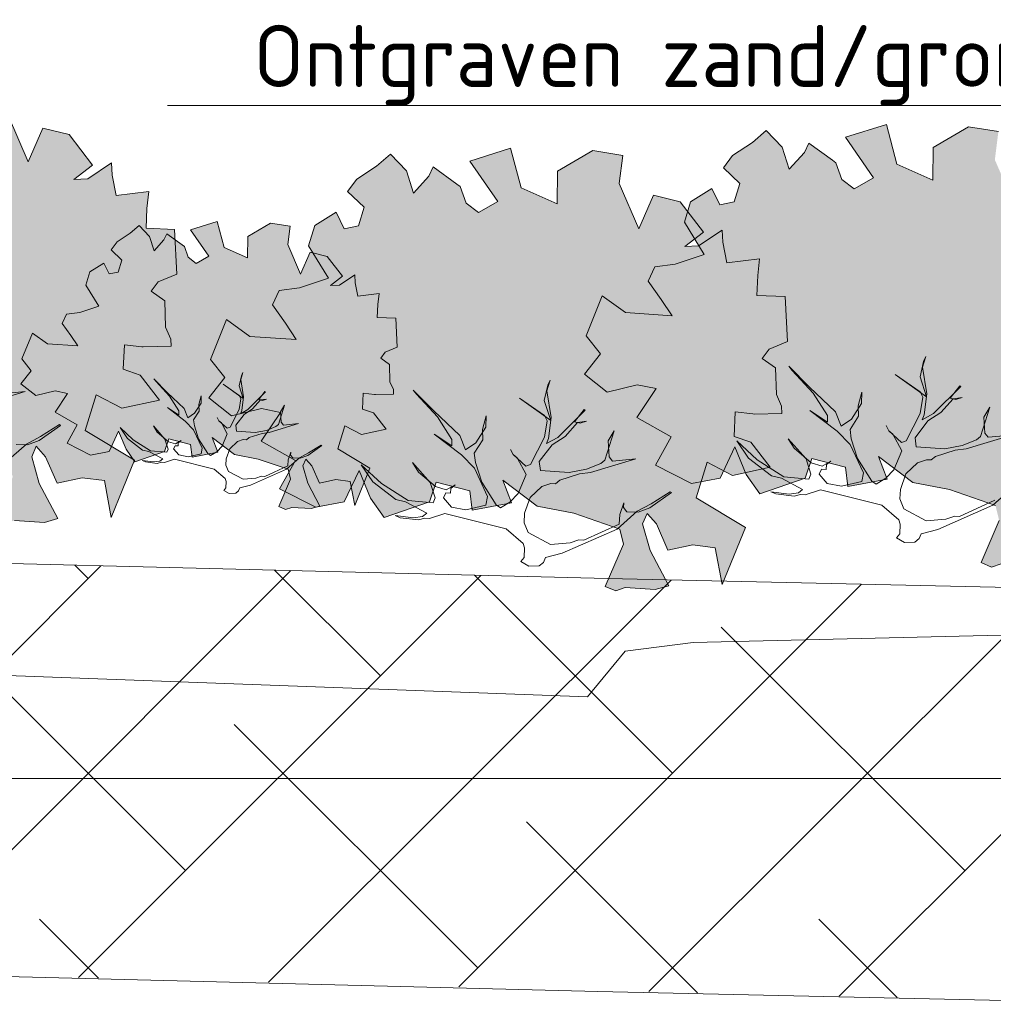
# Model space of a CAD drawing. Header units: metres. Extents: x 92403 to 95147, y 464428 to 465602.
# Tile 76 of 256: x 92437.28 to 92438.7, y 465159.54 to 465160.97. Entities that reach past the tile are written whole.
import ezdxf
from ezdxf import colors
from ezdxf.entities.mleader import LeaderData, LeaderLine
from ezdxf.math import Vec2, Vec3

# ---------------------------------------------------------------- set-up
doc = ezdxf.new("R2010")
doc.units = ezdxf.units.M
doc.linetypes.add('AL-NAP_LIJN', pattern=[15.25, 12, -1.5, 0.25, -1.5])
doc.linetypes.add('DASHED', pattern=[0.75, 0.5, -0.25])
doc.layers.get('0').update_dxf_attribs({"linetype": 'CONTINUOUS'})
for name, color, linetype, lineweight in [('B-WE-OG-HOOGTELIJN-G', 7, 'CONTINUOUS', 18), ('N-WE-GR-GRAS-A', 62, 'CONTINUOUS', 18), ('N-WE-VH-VERHARDING_FUNDERING-A-50', 252, 'CONTINUOUS', 18), ('X-XX-AL-DETAIL1-T18', 7, 'CONTINUOUS', 18), ('X-XX-AL-NAP-G', 7, 'AL-NAP_LIJN', 18), ('X-XX-AL-RMB - profiel', 7, 'CONTINUOUS', 9)]:
    doc.layers.add(name, color=color, linetype=linetype, lineweight=lineweight)
doc.layers.add('N-RO-GR-GROENSTROOK-A', color=7, linetype='CONTINUOUS', lineweight=0, true_color=0x5de817, transparency=0.7)
doc.styles.add('NLCS-ISO-M50-T18', font='NLCS-ISO.ttf', dxfattribs={"height": 0.09})

# ---------------------------------------------------------------- blocks, each defined once
blk = doc.blocks.new('_DotSmall')
at = {"const_width": 0.5}
blk.add_lwpolyline([(-0.0625, 0, 1), (0.0625, 0, 1)], format="xyb", close=True, dxfattribs=at)

msp = doc.modelspace()

# ---------------------------------------------------------------- hatches: boundary and pattern name
at = {"layer": 'N-RO-GR-GROENSTROOK-A', "transparency": 33554508}
h = msp.add_hatch(color=256, dxfattribs=at)
h.dxf.hatch_style = 1
h.paths.add_polyline_path([(92437.147598, 465160.357796), (92437.200778, 465160.347661), (92437.267655, 465160.324655), (92437.273032, 465160.30266), (92437.246688, 465160.241547), (92437.261966, 465160.234961), (92437.275726, 465160.239687), (92437.319284, 465160.236897), (92437.3387, 465160.242381), (92437.311693, 465160.293455), (92437.300723, 465160.332287), (92437.307309, 465160.347565), (92437.320898, 465160.332116), (92437.337523, 465160.294043), (92437.373907, 465160.301805), (92437.406153, 465160.297497), (92437.416192, 465160.244146), (92437.449994, 465160.327205), (92437.37846, 465160.370269), (92437.394416, 465160.422106), (92437.431561, 465160.402561), (92437.48616, 465160.414464), (92437.458032, 465160.450733), (92437.433686, 465160.459348), (92437.435176, 465160.4949), (92437.460663, 465160.491939), (92437.462728, 465160.4917), (92437.502957, 465160.492583), (92437.502723, 465160.503224), (92437.495015, 465160.520281), (92437.493765, 465160.558698), (92437.474322, 465160.572606), (92437.484514, 465160.586189), (92437.51125, 465160.597377), (92437.50799, 465160.662326), (92437.466712, 465160.664056), (92437.467922, 465160.692942), (92437.470764, 465160.717308), (92437.423186, 465160.711446), (92437.41742, 465160.74141), (92437.416336, 465160.759), (92437.382082, 465160.735951), (92437.36202, 465160.73509), (92437.389156, 465160.755819), (92437.355126, 465160.800192), (92437.316772, 465160.809655), (92437.295474, 465160.760661), (92437.266772, 465160.826677), (92437.271867, 465160.867577), (92437.228472, 465160.874633), (92437.177273, 465160.844438), (92437.176848, 465160.797057), (92437.124509, 465160.820331), (92437.109238, 465160.877928), (92437.049944, 465160.859332), (92437.090397, 465160.80068), (92437.062409, 465160.784438), (92437.044524, 465160.798282), (92437.03591, 465160.822342), (92437.03086, 465160.825958), (92436.996804, 465160.851084), (92436.990247, 465160.837349), (92436.968156, 465160.812873), (92436.958053, 465160.844852), (92436.934635, 465160.869402), (92436.914657, 465160.851908), (92436.885776, 465160.832954), (92436.872547, 465160.815178), (92436.89629, 465160.792186), (92436.888147, 465160.765423), (92436.867678, 465160.761044), (92436.855683, 465160.785115), (92436.824952, 465160.765453), (92436.815914, 465160.735979), (92436.844642, 465160.689209), (92436.802707, 465160.675254), (92436.772892, 465160.671266), (92436.763183, 465160.650593), (92436.782337, 465160.623603), (92436.797999, 465160.600164), (92436.730571, 465160.604692), (92436.696477, 465160.628903), (92436.673254, 465160.571217), (92436.693999, 465160.544946), (92436.67091, 465160.515275), (92436.703889, 465160.489277), (92436.74724, 465160.499768), (92436.775097, 465160.49428), (92436.74708, 465160.452507), (92436.796603, 465160.424114), (92436.773816, 465160.383039), (92436.826272, 465160.356356), (92436.867691, 465160.364178), (92436.889106, 465160.409763), (92436.90563, 465160.369659), (92436.925519, 465160.341591), (92436.991485, 465160.364228), (92437.001263, 465160.392754), (92437.049891, 465160.380242), (92437.053133, 465160.352086), (92437.110535, 465160.362774), (92437.097875, 465160.395776), (92437.14761, 465160.357812)])
h = msp.add_hatch(color=256, dxfattribs=at)
h.dxf.hatch_style = 1
h.paths.add_polyline_path([(92438.580003, 465160.29464), (92438.633183, 465160.284504), (92438.700061, 465160.261499), (92438.705437, 465160.239504), (92438.679094, 465160.178391), (92438.694372, 465160.171805), (92438.708132, 465160.17653), (92438.75169, 465160.17374), (92438.771105, 465160.179225), (92438.744099, 465160.230298), (92438.733128, 465160.26913), (92438.739714, 465160.284408), (92438.753304, 465160.268959), (92438.769929, 465160.230887), (92438.806313, 465160.238649), (92438.838559, 465160.234341), (92438.848598, 465160.180989), (92438.8824, 465160.264049), (92438.810866, 465160.307113), (92438.826821, 465160.358949), (92438.863967, 465160.339404), (92438.918565, 465160.351308), (92438.890438, 465160.387577), (92438.866092, 465160.396192), (92438.867582, 465160.431744), (92438.893068, 465160.428783), (92438.895133, 465160.428543), (92438.935363, 465160.429427), (92438.935129, 465160.440067), (92438.927421, 465160.457125), (92438.92617, 465160.495542), (92438.906728, 465160.50945), (92438.91692, 465160.523033), (92438.943655, 465160.53422), (92438.940396, 465160.59917), (92438.899117, 465160.6009), (92438.900328, 465160.629786), (92438.903169, 465160.654152), (92438.855591, 465160.648289), (92438.849825, 465160.678253), (92438.848742, 465160.695844), (92438.814487, 465160.672795), (92438.794426, 465160.671933), (92438.821562, 465160.692662), (92438.787532, 465160.737035), (92438.749178, 465160.746499), (92438.72788, 465160.697505), (92438.699178, 465160.763521), (92438.704273, 465160.804421), (92438.660877, 465160.811477), (92438.609679, 465160.781282), (92438.609254, 465160.733901), (92438.556915, 465160.757175), (92438.541644, 465160.814772), (92438.48235, 465160.796176), (92438.522803, 465160.737524), (92438.494815, 465160.721282), (92438.47693, 465160.735125), (92438.468316, 465160.759186), (92438.463266, 465160.762801), (92438.42921, 465160.787928), (92438.422653, 465160.774193), (92438.400562, 465160.749717), (92438.390459, 465160.781696), (92438.367041, 465160.806246), (92438.347063, 465160.788752), (92438.318181, 465160.769798), (92438.304953, 465160.752022), (92438.328696, 465160.729029), (92438.320553, 465160.702267), (92438.300084, 465160.697887), (92438.288089, 465160.721959), (92438.257357, 465160.702297), (92438.24832, 465160.672822), (92438.277048, 465160.626053), (92438.235112, 465160.612098), (92438.205298, 465160.60811), (92438.195589, 465160.587436), (92438.214743, 465160.560446), (92438.230405, 465160.537007), (92438.162977, 465160.541535), (92438.128883, 465160.565747), (92438.10566, 465160.508061), (92438.126404, 465160.48179), (92438.103315, 465160.452119), (92438.136295, 465160.426121), (92438.179646, 465160.436612), (92438.207503, 465160.431124), (92438.179485, 465160.389351), (92438.229009, 465160.360958), (92438.206222, 465160.319882), (92438.258678, 465160.293199), (92438.300096, 465160.301022), (92438.321512, 465160.346606), (92438.338036, 465160.306502), (92438.357925, 465160.278434), (92438.423891, 465160.301071), (92438.433669, 465160.329598), (92438.482297, 465160.317085), (92438.485538, 465160.288929), (92438.542941, 465160.299617), (92438.530281, 465160.33262), (92438.580016, 465160.294656)])
h = msp.add_hatch(color=256, dxfattribs=at)
h.dxf.hatch_style = 1
h.paths.add_polyline_path([(92438.034491, 465160.260207), (92438.087671, 465160.250072), (92438.154548, 465160.227066), (92438.159925, 465160.205071), (92438.133581, 465160.143958), (92438.14886, 465160.137372), (92438.16262, 465160.142098), (92438.206177, 465160.139307), (92438.225593, 465160.144792), (92438.198586, 465160.195866), (92438.187616, 465160.234697), (92438.194202, 465160.249976), (92438.207791, 465160.234526), (92438.224417, 465160.196454), (92438.2608, 465160.204216), (92438.293046, 465160.199908), (92438.303086, 465160.146557), (92438.336888, 465160.229616), (92438.265353, 465160.27268), (92438.281309, 465160.324517), (92438.318454, 465160.304972), (92438.373053, 465160.316875), (92438.344925, 465160.353144), (92438.32058, 465160.361759), (92438.32207, 465160.397311), (92438.347556, 465160.39435), (92438.349621, 465160.39411), (92438.38985, 465160.394994), (92438.389617, 465160.405635), (92438.381909, 465160.422692), (92438.380658, 465160.461109), (92438.361215, 465160.475017), (92438.371407, 465160.4886), (92438.398143, 465160.499787), (92438.394883, 465160.564737), (92438.353605, 465160.566467), (92438.354815, 465160.595353), (92438.357657, 465160.619719), (92438.310079, 465160.613857), (92438.304313, 465160.643821), (92438.30323, 465160.661411), (92438.268975, 465160.638362), (92438.248914, 465160.6375), (92438.276049, 465160.658229), (92438.242019, 465160.702602), (92438.203666, 465160.712066), (92438.182367, 465160.663072), (92438.153666, 465160.729088), (92438.158761, 465160.769988), (92438.115365, 465160.777044), (92438.064166, 465160.746849), (92438.063741, 465160.699468), (92438.011403, 465160.722742), (92437.996132, 465160.780339), (92437.936837, 465160.761743), (92437.97729, 465160.703091), (92437.949303, 465160.686849), (92437.931418, 465160.700692), (92437.922804, 465160.724753), (92437.917754, 465160.728369), (92437.883698, 465160.753495), (92437.87714, 465160.73976), (92437.855049, 465160.715284), (92437.844946, 465160.747263), (92437.821529, 465160.771813), (92437.801551, 465160.754319), (92437.772669, 465160.735365), (92437.759441, 465160.717589), (92437.783184, 465160.694597), (92437.77504, 465160.667834), (92437.754571, 465160.663455), (92437.742577, 465160.687526), (92437.711845, 465160.667864), (92437.702808, 465160.638389), (92437.731536, 465160.59162), (92437.6896, 465160.577665), (92437.659785, 465160.573677), (92437.650076, 465160.553003), (92437.669231, 465160.526014), (92437.684893, 465160.502574), (92437.617465, 465160.507102), (92437.58337, 465160.531314), (92437.560147, 465160.473628), (92437.580892, 465160.447357), (92437.557803, 465160.417686), (92437.590782, 465160.391688), (92437.634133, 465160.402179), (92437.661991, 465160.396691), (92437.633973, 465160.354918), (92437.683496, 465160.326525), (92437.66071, 465160.28545), (92437.713165, 465160.258766), (92437.754584, 465160.266589), (92437.775999, 465160.312173), (92437.792524, 465160.272069), (92437.812413, 465160.244001), (92437.878378, 465160.266638), (92437.888156, 465160.295165), (92437.936785, 465160.282653), (92437.940026, 465160.254497), (92437.997429, 465160.265184), (92437.984768, 465160.298187), (92438.034503, 465160.260223)])
h = msp.add_hatch(color=256, dxfattribs=at)
h.dxf.hatch_style = 1
h.paths.add_polyline_path([(92437.594984, 465160.335495), (92437.629562, 465160.328905), (92437.673046, 465160.313947), (92437.676542, 465160.299646), (92437.659413, 465160.25991), (92437.669347, 465160.255628), (92437.678294, 465160.258701), (92437.706615, 465160.256886), (92437.719239, 465160.260453), (92437.701679, 465160.293661), (92437.694546, 465160.318909), (92437.698829, 465160.328843), (92437.707664, 465160.318798), (92437.718474, 465160.294043), (92437.742131, 465160.29909), (92437.763097, 465160.296289), (92437.769625, 465160.2616), (92437.791603, 465160.315605), (92437.745091, 465160.343606), (92437.755466, 465160.37731), (92437.779618, 465160.364601), (92437.815118, 465160.372341), (92437.796829, 465160.395923), (92437.781, 465160.401525), (92437.781968, 465160.424641), (92437.79854, 465160.422716), (92437.799882, 465160.42256), (92437.826039, 465160.423134), (92437.825888, 465160.430053), (92437.820876, 465160.441144), (92437.820063, 465160.466122), (92437.807421, 465160.475165), (92437.814048, 465160.483997), (92437.831431, 465160.491271), (92437.829312, 465160.533501), (92437.802473, 465160.534626), (92437.80326, 465160.553408), (92437.805107, 465160.569251), (92437.774172, 465160.565439), (92437.770423, 465160.584922), (92437.769719, 465160.596359), (92437.747446, 465160.581372), (92437.734402, 465160.580812), (92437.752046, 465160.59429), (92437.72992, 465160.623142), (92437.704982, 465160.629295), (92437.691134, 465160.597439), (92437.672472, 465160.640363), (92437.675785, 465160.666956), (92437.647569, 465160.671544), (92437.614279, 465160.651911), (92437.614003, 465160.621104), (92437.579972, 465160.636236), (92437.570043, 465160.673686), (92437.53149, 465160.661595), (92437.557792, 465160.623459), (92437.539595, 465160.612899), (92437.527966, 465160.6219), (92437.522365, 465160.637544), (92437.519082, 465160.639895), (92437.496938, 465160.656232), (92437.492675, 465160.647302), (92437.478311, 465160.631387), (92437.471742, 465160.65218), (92437.456516, 465160.668142), (92437.443526, 465160.656768), (92437.424747, 465160.644444), (92437.416146, 465160.632886), (92437.431584, 465160.617936), (92437.426289, 465160.600535), (92437.41298, 465160.597688), (92437.405181, 465160.613339), (92437.385199, 465160.600555), (92437.379323, 465160.58139), (92437.398002, 465160.550981), (92437.370736, 465160.541907), (92437.35135, 465160.539314), (92437.345037, 465160.525872), (92437.357491, 465160.508323), (92437.367675, 465160.493083), (92437.323833, 465160.496027), (92437.301665, 465160.51177), (92437.286565, 465160.474262), (92437.300053, 465160.457181), (92437.285041, 465160.437889), (92437.306484, 465160.420985), (92437.334671, 465160.427806), (92437.352784, 465160.424238), (92437.334567, 465160.397077), (92437.366767, 465160.378615), (92437.351951, 465160.351908), (92437.386058, 465160.334559), (92437.412988, 465160.339645), (92437.426913, 465160.369284), (92437.437657, 465160.343208), (92437.450589, 465160.324959), (92437.49348, 465160.339677), (92437.499837, 465160.358225), (92437.531456, 465160.35009), (92437.533563, 465160.331783), (92437.570886, 465160.338732), (92437.562654, 465160.36019), (92437.594992, 465160.335506)])
at = {"layer": 'N-WE-VH-VERHARDING_FUNDERING-A-50'}
h = msp.add_hatch(dxfattribs=at)
h.set_pattern_fill('TEELAARDE', color=36, scale=0.2)
h.set_pattern_definition([(45, (0, 0), (-0.14142135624, 0.14142135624), []), (135, (0, 0), (-0.42426406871, 0.14142135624), [0.5, -0.3])])
h.paths.add_polyline_path([(92448.360369, 465160.318654), (92448.360369, 465160.188638), (92448.160369, 465160.185483), (92448.160369, 465159.715424), (92444.322317, 465159.654757), (92441.976219, 465159.547696), (92438.954113, 465159.536827), (92436.117246, 465159.606072), (92436.117246, 465159.738388), (92436.487967, 465159.745802), (92436.487967, 465159.91088), (92436.433058, 465159.91088), (92436.238058, 465160.10588), (92436.138058, 465160.10588), (92436.138058, 465160.20588), (92438.136717, 465160.155135), (92438.959699, 465160.136851), (92441.961458, 465160.147647), (92444.30389, 465160.254541), (92446.673889, 465160.292047)])

# ---------------------------------------------------------------- linework, layer by layer
at = {"layer": 'B-WE-OG-HOOGTELIJN-G', "color": 1, "linetype": 'DASHED', "ltscale": 5, "flags": 128}
msp.add_lwpolyline([(92433.057967, 465160.010594), (92435.549032, 465160.076594), (92438.107846, 465159.983594), (92438.162334, 465160.049594), (92438.261355, 465160.062594), (92439.351155, 465160.087594), (92440.520369, 465160.114594)], dxfattribs=at)
at = {"layer": 'N-WE-GR-GRAS-A', "flags": 128}
msp.add_lwpolyline([(92436.132432, 465160.20588), (92438.136717, 465160.155135), (92438.959699, 465160.136851), (92441.961458, 465160.147647), (92444.30389, 465160.254541), (92446.673889, 465160.292047), (92448.360369, 465160.318654)], dxfattribs=at)
at = {"layer": 'X-XX-AL-NAP-G', "color": 142, "flags": 128}
msp.add_lwpolyline([(92456.280853, 465159.864594), (92424.856294, 465159.864594)], dxfattribs=at)
at = {"layer": 'X-XX-AL-RMB - profiel', "color": 251}
for points in [[(92437.275726, 465160.239687), (92437.319284, 465160.236897), (92437.3387, 465160.242381), (92437.311693, 465160.293455), (92437.300723, 465160.332287), (92437.307309, 465160.347565), (92437.320898, 465160.332116), (92437.337523, 465160.294043), (92437.373907, 465160.301805), (92437.406153, 465160.297497), (92437.416192, 465160.244146), (92437.449994, 465160.327205), (92437.37846, 465160.370269), (92437.394416, 465160.422106), (92437.431561, 465160.402561), (92437.48616, 465160.414464), (92437.458032, 465160.450733), (92437.433686, 465160.459348), (92437.435176, 465160.4949), (92437.460663, 465160.491939), (92437.462728, 465160.4917), (92437.502957, 465160.492583), (92437.502723, 465160.503224), (92437.495015, 465160.520281), (92437.493765, 465160.558698), (92437.474322, 465160.572606), (92437.484514, 465160.586189), (92437.51125, 465160.597377), (92437.50799, 465160.662326), (92437.466712, 465160.664056), (92437.467922, 465160.692942), (92437.470764, 465160.717308), (92437.423186, 465160.711446), (92437.41742, 465160.74141), (92437.416336, 465160.759), (92437.382082, 465160.735951), (92437.36202, 465160.73509), (92437.389156, 465160.755819), (92437.355126, 465160.800192), (92437.316772, 465160.809655), (92437.295474, 465160.760661), (92437.266772, 465160.826677)], [(92438.704273, 465160.804421), (92438.660877, 465160.811477), (92438.609679, 465160.781282), (92438.609254, 465160.733901), (92438.556915, 465160.757175), (92438.541644, 465160.814772), (92438.48235, 465160.796176), (92438.522803, 465160.737524), (92438.494815, 465160.721282), (92438.47693, 465160.735125), (92438.468316, 465160.759186), (92438.463266, 465160.762801), (92438.42921, 465160.787928), (92438.422653, 465160.774193), (92438.400562, 465160.749717), (92438.390459, 465160.781696), (92438.367041, 465160.806246), (92438.347063, 465160.788752), (92438.318181, 465160.769798), (92438.304953, 465160.752022), (92438.328696, 465160.729029), (92438.320553, 465160.702267), (92438.300084, 465160.697887), (92438.288089, 465160.721959), (92438.257357, 465160.702297), (92438.24832, 465160.672822), (92438.277048, 465160.626053), (92438.235112, 465160.612098), (92438.205298, 465160.60811), (92438.195589, 465160.587436), (92438.214743, 465160.560446), (92438.230405, 465160.537007), (92438.162977, 465160.541535), (92438.128883, 465160.565747), (92438.10566, 465160.508061), (92438.126404, 465160.48179), (92438.103315, 465160.452119), (92438.136295, 465160.426121), (92438.179646, 465160.436612), (92438.207503, 465160.431124), (92438.179485, 465160.389351), (92438.229009, 465160.360958), (92438.206222, 465160.319882), (92438.258678, 465160.293199), (92438.300096, 465160.301022), (92438.321512, 465160.346606), (92438.338036, 465160.306502), (92438.357925, 465160.278434), (92438.423891, 465160.301071), (92438.433669, 465160.329598), (92438.482297, 465160.317085), (92438.485538, 465160.288929), (92438.542941, 465160.299617), (92438.530281, 465160.33262), (92438.580016, 465160.294656), (92438.580003, 465160.29464), (92438.633183, 465160.284504), (92438.700061, 465160.261499)], [(92438.556394, 465160.214252), (92438.561038, 465160.220335), (92438.56192, 465160.234103), (92438.559679, 465160.240628), (92438.534987, 465160.261883), (92438.446016, 465160.284066), (92438.423761, 465160.276984), (92438.416877, 465160.277425), (92438.407672, 465160.274824), (92438.381296, 465160.278109), (92438.374052, 465160.281232), (92438.400427, 465160.277947), (92438.413835, 465160.279747), (92438.42, 465160.284669), (92438.389143, 465160.301002), (92438.375015, 465160.304566), (92438.341557, 465160.330104), (92438.32455, 465160.355122), (92438.354165, 465160.327702), (92438.392985, 465160.302883), (92438.428927, 465160.299517), (92438.43205, 465160.306761), (92438.424968, 465160.329015), (92438.399195, 465160.358316), (92438.407879, 465160.344466), (92438.432571, 465160.323211), (92438.44822, 465160.318486), (92438.460909, 465160.325649), (92438.454745, 465160.320727), (92438.454304, 465160.313843), (92438.447419, 465160.314284), (92438.444297, 465160.30704), (92438.455662, 465160.29355), (92438.476674, 465160.289546), (92438.505813, 465160.296187), (92438.508215, 465160.308794), (92438.489048, 465160.349901), (92438.470079, 465160.369195), (92438.430538, 465160.399377), (92438.456032, 465160.382324), (92438.456113, 465160.39189), (92438.435344, 465160.424592), (92438.405009, 465160.457375), (92438.400087, 465160.463539), (92438.430061, 465160.433437), (92438.467641, 465160.397532), (92438.475883, 465160.376798), (92438.490894, 465160.387003), (92438.505625, 465160.409455), (92438.506147, 465160.425905), (92438.500621, 465160.406053), (92438.50126, 465160.391125), (92438.48885, 465160.371714), (92438.490651, 465160.358306), (92438.499973, 465160.329528), (92438.520742, 465160.296826), (92438.526826, 465160.292182), (92438.540674, 465160.300866), (92438.552643, 465160.313392), (92438.563973, 465160.340847), (92438.551167, 465160.365063), (92438.545084, 465160.369707), (92438.541323, 465160.377392), (92438.545084, 465160.369707), (92438.563694, 465160.353095), (92438.570218, 465160.355336), (92438.590834, 465160.394957), (92438.594479, 465160.418651), (92438.590718, 465160.426336), (92438.554579, 465160.451515), (92438.599843, 465160.419371), (92438.59052, 465160.44815), (92438.595686, 465160.470683), (92438.598808, 465160.477926), (92438.594084, 465160.462277), (92438.600644, 465160.423574), (92438.596558, 465160.392995), (92438.593435, 465160.385752), (92438.609966, 465160.394795), (92438.649715, 465160.434255), (92438.648194, 465160.435416), (92438.634263, 465160.417166), (92438.642668, 465160.415564), (92438.651874, 465160.418165), (92438.638466, 465160.416365), (92438.620693, 465160.396235), (92438.60184, 465160.38415), (92438.583266, 465160.359817), (92438.585066, 465160.346409), (92438.626371, 465160.343763), (92438.651666, 465160.348523), (92438.6724, 465160.356766), (92438.678564, 465160.361688), (92438.691937, 465160.404432), (92438.68301, 465160.389584), (92438.684728, 465160.36661), (92438.689651, 465160.360446), (92438.723351, 465160.363604), (92438.657749, 465160.343879), (92438.64166, 465160.34172), (92438.612881, 465160.332397), (92438.606717, 465160.327475), (92438.599833, 465160.327916), (92438.586785, 465160.323435), (92438.569813, 465160.307507), (92438.561966, 465160.284614), (92438.561083, 465160.270846), (92438.567086, 465160.256637), (92438.599463, 465160.239142), (92438.627801, 465160.241581), (92438.640849, 465160.246062), (92438.647733, 465160.245621), (92438.699207, 465160.268909)], [(92437.579634, 465160.283227), (92437.582653, 465160.287183), (92437.583227, 465160.296135), (92437.58177, 465160.300377), (92437.565714, 465160.314197), (92437.507865, 465160.32862), (92437.493395, 465160.324016), (92437.488919, 465160.324302), (92437.482934, 465160.322611), (92437.465784, 465160.324747), (92437.461074, 465160.326778), (92437.478224, 465160.324642), (92437.486941, 465160.325812), (92437.49095, 465160.329013), (92437.470886, 465160.339632), (92437.4617, 465160.341949), (92437.439946, 465160.358555), (92437.428888, 465160.374821), (92437.448144, 465160.356992), (92437.473385, 465160.340855), (92437.496754, 465160.338667), (92437.498784, 465160.343376), (92437.49418, 465160.357846), (92437.477422, 465160.376898), (92437.483069, 465160.367893), (92437.499124, 465160.354072), (92437.509299, 465160.351001), (92437.517549, 465160.355658), (92437.513541, 465160.352457), (92437.513254, 465160.347981), (92437.508778, 465160.348268), (92437.506748, 465160.343558), (92437.514137, 465160.334787), (92437.5278, 465160.332183), (92437.546746, 465160.336501), (92437.548308, 465160.344698), (92437.535845, 465160.371426), (92437.523511, 465160.383971), (92437.497802, 465160.403596), (92437.514378, 465160.392508), (92437.51443, 465160.398728), (92437.500927, 465160.41999), (92437.481203, 465160.441306), (92437.478002, 465160.445314), (92437.497492, 465160.425742), (92437.521926, 465160.402396), (92437.527285, 465160.388915), (92437.537045, 465160.39555), (92437.546623, 465160.410149), (92437.546962, 465160.420844), (92437.54337, 465160.407937), (92437.543785, 465160.39823), (92437.535716, 465160.385609), (92437.536887, 465160.376891), (92437.542948, 465160.35818), (92437.556452, 465160.336917), (92437.560408, 465160.333898), (92437.569412, 465160.339544), (92437.577194, 465160.347688), (92437.584561, 465160.36554), (92437.576235, 465160.381285), (92437.57228, 465160.384304), (92437.569834, 465160.389301), (92437.57228, 465160.384304), (92437.58438, 465160.373503), (92437.588622, 465160.37496), (92437.602027, 465160.400722), (92437.604396, 465160.416128), (92437.601951, 465160.421125), (92437.578453, 465160.437496), (92437.607884, 465160.416596), (92437.601822, 465160.435308), (92437.605181, 465160.449959), (92437.607211, 465160.454669), (92437.604139, 465160.444494), (92437.608405, 465160.419328), (92437.605748, 465160.399446), (92437.603718, 465160.394736), (92437.614466, 465160.400617), (92437.640311, 465160.426274), (92437.639322, 465160.427028), (92437.630264, 465160.415162), (92437.635729, 465160.414121), (92437.641714, 465160.415812), (92437.632997, 465160.414642), (92437.62144, 465160.401553), (92437.609183, 465160.393695), (92437.597106, 465160.377874), (92437.598276, 465160.369156), (92437.625132, 465160.367435), (92437.64158, 465160.37053), (92437.65506, 465160.37589), (92437.659069, 465160.37909), (92437.667763, 465160.406883), (92437.661959, 465160.397228), (92437.663076, 465160.382291), (92437.666277, 465160.378283), (92437.688189, 465160.380336), (92437.645535, 465160.367511), (92437.635073, 465160.366107), (92437.616362, 465160.360046), (92437.612353, 465160.356845), (92437.607877, 465160.357132), (92437.599393, 465160.354218), (92437.588358, 465160.343862), (92437.583256, 465160.328977), (92437.582682, 465160.320024), (92437.586585, 465160.310786), (92437.607637, 465160.299411), (92437.626062, 465160.300996), (92437.634546, 465160.30391), (92437.639022, 465160.303623), (92437.67249, 465160.318766), (92437.673064, 465160.327718), (92437.67689, 465160.338882), (92437.676604, 465160.334406), (92437.679804, 465160.330397), (92437.6905, 465160.330058), (92437.701482, 465160.334195), (92437.721757, 465160.348454), (92437.720768, 465160.349209), (92437.702758, 465160.337916), (92437.689511, 465160.330813), (92437.67046, 465160.314056), (92437.618514, 465160.291108), (92437.603056, 465160.287258), (92437.601025, 465160.282548), (92437.597017, 465160.279348), (92437.587311, 465160.278932), (92437.579634, 465160.283227)], [(92438.010882, 465160.179819), (92438.015526, 465160.185903), (92438.016408, 465160.19967), (92438.014167, 465160.206195), (92437.989474, 465160.22745), (92437.900503, 465160.249633), (92437.878249, 465160.242551), (92437.871365, 465160.242992), (92437.862159, 465160.240391), (92437.835783, 465160.243676), (92437.828539, 465160.246799), (92437.854915, 465160.243514), (92437.868323, 465160.245314), (92437.874487, 465160.250236), (92437.84363, 465160.266569), (92437.829502, 465160.270133), (92437.796045, 465160.295671), (92437.779037, 465160.320689), (92437.808652, 465160.293269), (92437.847473, 465160.26845), (92437.883414, 465160.265084), (92437.886537, 465160.272328), (92437.879455, 465160.294582), (92437.853683, 465160.323883), (92437.862366, 465160.310033), (92437.887059, 465160.288778), (92437.902708, 465160.284053), (92437.915396, 465160.291216), (92437.909232, 465160.286294), (92437.908791, 465160.27941), (92437.901907, 465160.279851), (92437.898785, 465160.272607), (92437.91015, 465160.259118), (92437.931162, 465160.255113), (92437.960301, 465160.261754), (92437.962703, 465160.274361), (92437.943536, 465160.315468), (92437.924567, 465160.334762), (92437.885026, 465160.364944), (92437.91052, 465160.347891), (92437.9106, 465160.357457), (92437.889832, 465160.390159), (92437.859497, 465160.422942), (92437.854575, 465160.429106), (92437.884549, 465160.399005), (92437.922128, 465160.363099), (92437.930371, 465160.342365), (92437.945381, 465160.35257), (92437.960112, 465160.375022), (92437.960634, 465160.391472), (92437.955109, 465160.371621), (92437.955748, 465160.356692), (92437.943338, 465160.337281), (92437.945138, 465160.323873), (92437.95446, 465160.295095), (92437.97523, 465160.262393), (92437.981313, 465160.257749), (92437.995162, 465160.266433), (92438.007131, 465160.27896), (92438.01846, 465160.306415), (92438.005655, 465160.330631), (92437.999572, 465160.335274), (92437.99581, 465160.342959), (92437.999572, 465160.335274), (92438.018181, 465160.318662), (92438.024706, 465160.320903), (92438.045322, 465160.360524), (92438.048967, 465160.384218), (92438.045205, 465160.391904), (92438.009066, 465160.417082), (92438.05433, 465160.384938), (92438.045008, 465160.413717), (92438.050173, 465160.43625), (92438.053296, 465160.443494), (92438.048571, 465160.427844), (92438.055131, 465160.389141), (92438.051045, 465160.358562), (92438.047923, 465160.351319), (92438.064454, 465160.360363), (92438.104202, 465160.399822), (92438.102681, 465160.400983), (92438.088751, 465160.382733), (92438.097156, 465160.381131), (92438.106361, 465160.383732), (92438.092953, 465160.381932), (92438.07518, 465160.361802), (92438.056328, 465160.349717), (92438.037754, 465160.325384), (92438.039554, 465160.311976), (92438.080858, 465160.30933), (92438.106154, 465160.31409), (92438.126887, 465160.322333), (92438.133052, 465160.327255), (92438.146424, 465160.369999), (92438.137497, 465160.355151), (92438.139216, 465160.332177), (92438.144138, 465160.326014), (92438.177839, 465160.329171), (92438.112237, 465160.309446), (92438.096147, 465160.307287), (92438.067369, 465160.297965), (92438.061205, 465160.293042), (92438.05432, 465160.293483), (92438.041272, 465160.289002), (92438.0243, 465160.273074), (92438.016453, 465160.250181), (92438.015571, 465160.236413), (92438.021573, 465160.222204), (92438.053951, 465160.204709), (92438.082288, 465160.207148), (92438.095337, 465160.211629), (92438.10222, 465160.211188), (92438.153694, 465160.234477), (92438.154576, 465160.248245), (92438.160461, 465160.265415), (92438.16002, 465160.258531), (92438.164943, 465160.252366), (92438.181393, 465160.251845), (92438.198284, 465160.258207), (92438.229465, 465160.280137), (92438.227944, 465160.281297), (92438.200245, 465160.263929), (92438.179872, 465160.253006), (92438.150572, 465160.227233), (92438.070679, 465160.19194), (92438.046905, 465160.186019), (92438.043782, 465160.178775), (92438.037618, 465160.173852), (92438.022689, 465160.173214), (92438.010882, 465160.179819)], [(92437.257245, 465160.423603), (92437.290945, 465160.426761), (92437.225343, 465160.407036)], [(92437.27805, 465160.349956), (92437.2945, 465160.349434), (92437.31139, 465160.355796), (92437.342572, 465160.377726), (92437.341051, 465160.378887), (92437.313352, 465160.361519), (92437.292979, 465160.350595), (92437.263678, 465160.324822)], [(92438.725384, 465160.287438), (92438.696084, 465160.261666), (92438.616192, 465160.226373), (92438.592417, 465160.220452), (92438.589295, 465160.213208), (92438.58313, 465160.208285), (92438.568201, 465160.207647), (92438.556394, 465160.214252)], [(92438.705437, 465160.239504), (92438.679094, 465160.178391), (92438.694372, 465160.171805), (92438.708132, 465160.17653)]]:
    msp.add_lwpolyline(points, dxfattribs=at)
for points in [[(92438.034491, 465160.260207), (92438.087671, 465160.250072), (92438.154548, 465160.227066), (92438.159925, 465160.205071), (92438.133581, 465160.143958), (92438.14886, 465160.137372), (92438.16262, 465160.142098), (92438.206177, 465160.139307), (92438.225593, 465160.144792), (92438.198586, 465160.195866), (92438.187616, 465160.234697), (92438.194202, 465160.249976), (92438.207791, 465160.234526), (92438.224417, 465160.196454), (92438.2608, 465160.204216), (92438.293046, 465160.199908), (92438.303086, 465160.146557), (92438.336888, 465160.229616), (92438.265353, 465160.27268), (92438.281309, 465160.324517), (92438.318454, 465160.304972), (92438.373053, 465160.316875), (92438.344925, 465160.353144), (92438.32058, 465160.361759), (92438.32207, 465160.397311), (92438.347556, 465160.39435), (92438.349621, 465160.39411), (92438.38985, 465160.394994), (92438.389617, 465160.405635), (92438.381909, 465160.422692), (92438.380658, 465160.461109), (92438.361215, 465160.475017), (92438.371407, 465160.4886), (92438.398143, 465160.499787), (92438.394883, 465160.564737), (92438.353605, 465160.566467), (92438.354815, 465160.595353), (92438.357657, 465160.619719), (92438.310079, 465160.613857), (92438.304313, 465160.643821), (92438.30323, 465160.661411), (92438.268975, 465160.638362), (92438.248914, 465160.6375), (92438.276049, 465160.658229), (92438.242019, 465160.702602), (92438.203666, 465160.712066), (92438.182367, 465160.663072), (92438.153666, 465160.729088), (92438.158761, 465160.769988), (92438.115365, 465160.777044), (92438.064166, 465160.746849), (92438.063741, 465160.699468), (92438.011403, 465160.722742), (92437.996132, 465160.780339), (92437.936837, 465160.761743), (92437.97729, 465160.703091), (92437.949303, 465160.686849), (92437.931418, 465160.700692), (92437.922804, 465160.724753), (92437.917754, 465160.728369), (92437.883698, 465160.753495), (92437.87714, 465160.73976), (92437.855049, 465160.715284), (92437.844946, 465160.747263), (92437.821529, 465160.771813), (92437.801551, 465160.754319), (92437.772669, 465160.735365), (92437.759441, 465160.717589), (92437.783184, 465160.694597), (92437.77504, 465160.667834), (92437.754571, 465160.663455), (92437.742577, 465160.687526), (92437.711845, 465160.667864), (92437.702808, 465160.638389), (92437.731536, 465160.59162), (92437.6896, 465160.577665), (92437.659785, 465160.573677), (92437.650076, 465160.553003), (92437.669231, 465160.526014), (92437.684893, 465160.502574), (92437.617465, 465160.507102), (92437.58337, 465160.531314), (92437.560147, 465160.473628), (92437.580892, 465160.447357), (92437.557803, 465160.417686), (92437.590782, 465160.391688), (92437.634133, 465160.402179), (92437.661991, 465160.396691), (92437.633973, 465160.354918), (92437.683496, 465160.326525), (92437.66071, 465160.28545), (92437.713165, 465160.258766), (92437.754584, 465160.266589), (92437.775999, 465160.312173), (92437.792524, 465160.272069), (92437.812413, 465160.244001), (92437.878378, 465160.266638), (92437.888156, 465160.295165), (92437.936785, 465160.282653), (92437.940026, 465160.254497), (92437.997429, 465160.265184), (92437.984768, 465160.298187), (92438.034503, 465160.260223)], [(92437.594984, 465160.335495), (92437.629562, 465160.328905), (92437.673046, 465160.313947), (92437.676542, 465160.299646), (92437.659413, 465160.25991), (92437.669347, 465160.255628), (92437.678294, 465160.258701), (92437.706615, 465160.256886), (92437.719239, 465160.260453), (92437.701679, 465160.293661), (92437.694546, 465160.318909), (92437.698829, 465160.328843), (92437.707664, 465160.318798), (92437.718474, 465160.294043), (92437.742131, 465160.29909), (92437.763097, 465160.296289), (92437.769625, 465160.2616), (92437.791603, 465160.315605), (92437.745091, 465160.343606), (92437.755466, 465160.37731), (92437.779618, 465160.364601), (92437.815118, 465160.372341), (92437.796829, 465160.395923), (92437.781, 465160.401525), (92437.781968, 465160.424641), (92437.79854, 465160.422716), (92437.799882, 465160.42256), (92437.826039, 465160.423134), (92437.825888, 465160.430053), (92437.820876, 465160.441144), (92437.820063, 465160.466122), (92437.807421, 465160.475165), (92437.814048, 465160.483997), (92437.831431, 465160.491271), (92437.829312, 465160.533501), (92437.802473, 465160.534626), (92437.80326, 465160.553408), (92437.805107, 465160.569251), (92437.774172, 465160.565439), (92437.770423, 465160.584922), (92437.769719, 465160.596359), (92437.747446, 465160.581372), (92437.734402, 465160.580812), (92437.752046, 465160.59429), (92437.72992, 465160.623142), (92437.704982, 465160.629295), (92437.691134, 465160.597439), (92437.672472, 465160.640363), (92437.675785, 465160.666956), (92437.647569, 465160.671544), (92437.614279, 465160.651911), (92437.614003, 465160.621104), (92437.579972, 465160.636236), (92437.570043, 465160.673686), (92437.53149, 465160.661595), (92437.557792, 465160.623459), (92437.539595, 465160.612899), (92437.527966, 465160.6219), (92437.522365, 465160.637544), (92437.519082, 465160.639895), (92437.496938, 465160.656232), (92437.492675, 465160.647302), (92437.478311, 465160.631387), (92437.471742, 465160.65218), (92437.456516, 465160.668142), (92437.443526, 465160.656768), (92437.424747, 465160.644444), (92437.416146, 465160.632886), (92437.431584, 465160.617936), (92437.426289, 465160.600535), (92437.41298, 465160.597688), (92437.405181, 465160.613339), (92437.385199, 465160.600555), (92437.379323, 465160.58139), (92437.398002, 465160.550981), (92437.370736, 465160.541907), (92437.35135, 465160.539314), (92437.345037, 465160.525872), (92437.357491, 465160.508323), (92437.367675, 465160.493083), (92437.323833, 465160.496027), (92437.301665, 465160.51177), (92437.286565, 465160.474262), (92437.300053, 465160.457181), (92437.285041, 465160.437889), (92437.306484, 465160.420985), (92437.334671, 465160.427806), (92437.352784, 465160.424238), (92437.334567, 465160.397077), (92437.366767, 465160.378615), (92437.351951, 465160.351908), (92437.386058, 465160.334559), (92437.412988, 465160.339645), (92437.426913, 465160.369284), (92437.437657, 465160.343208), (92437.450589, 465160.324959), (92437.49348, 465160.339677), (92437.499837, 465160.358225), (92437.531456, 465160.35009), (92437.533563, 465160.331783), (92437.570886, 465160.338732), (92437.562654, 465160.36019), (92437.594992, 465160.335506)]]:
    msp.add_lwpolyline(points, close=True, dxfattribs=at)
at = {"layer": 'X-XX-AL-RMB - profiel', "flags": 128}
msp.add_lwpolyline([(92448.160369, 465159.715424), (92446.683383, 465159.692122), (92444.322317, 465159.654757), (92441.976219, 465159.547696), (92438.954113, 465159.536827), (92438.122461, 465159.555303), (92436.117246, 465159.606072), (92436.117246, 465159.738388)], dxfattribs=at)

# ---------------------------------------------------------------- leaders
at = {"layer": 'X-XX-AL-DETAIL1-T18'}
ml = msp.add_multileader_mtext('Standard', dxfattribs=at)
ml.set_content('{\\C256;Ontgraven zand/grond, aanbr. teelaarde 60 cm}', color=10, style='NLCS-ISO-M50-T18')
ml.set_leader_properties(color=256, lineweight=-1)
ml.set_arrow_properties(name='DOTSMALL')
ml.build(insert=Vec2(0, 0))
ml.multileader.update_dxf_attribs({"text_left_attachment_type": 5, "text_right_attachment_type": 5, "dogleg_length": 0.09, "arrow_head_size": 0.2})
ctx = ml.context
ctx.base_point, ctx.char_height, ctx.arrow_head_size, ctx.landing_gap_size, ctx.plane_origin = Vec3(92437.577688, 465160.842309), 0.09, 0.2, 0.045, Vec3(92440.336188, 465160.805021)
ctx.left_attachment, ctx.right_attachment = 5, 5
notes = []
notes.append((ctx, [(0, (1, 1, 0), (92440.336188, 465160.842309), (-1, 0), 0.09, [(0, [(92440.336188, 465159.905177)], 0, [])])]))
ctx.mtext.insert, ctx.mtext.flow_direction = Vec3(92437.622688, 465160.959309), 5
ml = msp.add_multileader_mtext('Standard', dxfattribs=at)
ml.set_content('{\\C256;Aanbr. straatlaag 5 cm }', color=10, style='NLCS-ISO-M50-T18')
ml.set_leader_properties(color=256, lineweight=-1)
ml.set_arrow_properties(name='DOTSMALL')
ml.build(insert=Vec2(0, 0))
ml.multileader.update_dxf_attribs({"text_left_attachment_type": 5, "text_right_attachment_type": 5, "dogleg_length": 0.09, "arrow_head_size": 0.2})
ctx = ml.context
ctx.base_point, ctx.char_height, ctx.arrow_head_size, ctx.landing_gap_size, ctx.plane_origin = Vec3(92433.68143, 465160.623072), 0.09, 0.2, 0.045, Vec3(92433.59143, 465159.960972)
ctx.left_attachment, ctx.right_attachment = 5, 5
notes.append((ctx, [(0, (1, 1, 0), (92433.59143, 465160.623072), (1, 0), 0.09, [(0, [(92433.59143, 465159.963569)], 0, [])])]))
ctx.mtext.insert, ctx.mtext.width, ctx.mtext.flow_direction = Vec3(92433.72643, 465160.740072), 4.0068021, 5
for ctx, leaders in notes:
    for number, flags, end, landing, length, lines in leaders:
        leader = LeaderData()
        leader.index, (leader.has_last_leader_line, leader.has_dogleg_vector, leader.attachment_direction) = number, flags
        leader.last_leader_point, leader.dogleg_vector, leader.dogleg_length = Vec3(end), Vec3(landing), length
        for number, points, colour, breaks in lines:
            line = LeaderLine()
            line.index, line.vertices, line.color, line.breaks = number, Vec3.list(points), colors.encode_raw_color(colour), breaks
            leader.lines.append(line)
        ctx.leaders.append(leader)

doc.saveas('drawing.dxf')
